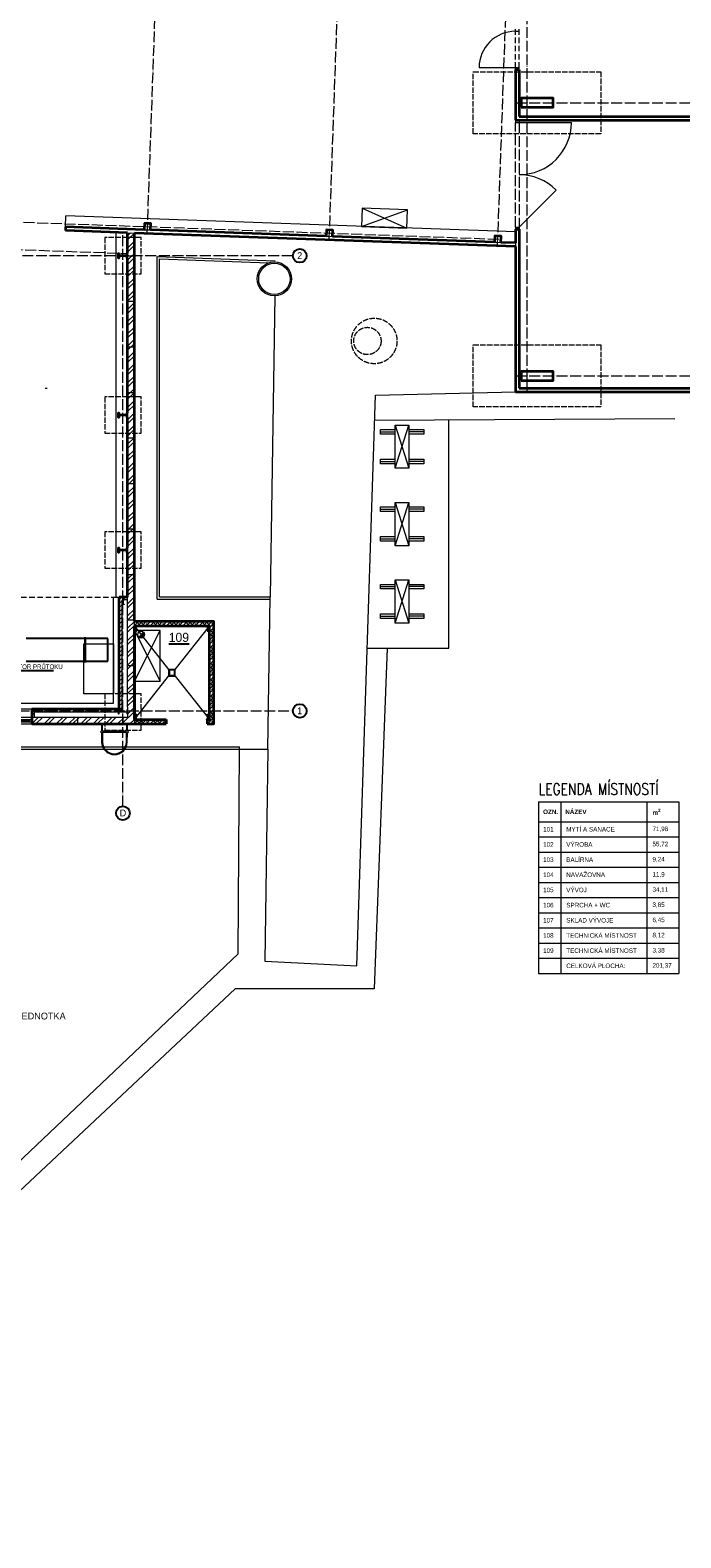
# Model space of a CAD drawing. Header units: millimetres. Extents: x -21108 to 360233, y 566 to 551167.
# Tile 36 of 38: x 185453 to 199748, y 253662 to 286781. Entities that reach past the tile are written whole.
import ezdxf
from ezdxf.enums import TextEntityAlignment as Align

# ---------------------------------------------------------------- set-up
doc = ezdxf.new("R2010")
doc.units = ezdxf.units.MM
doc.header["$LTSCALE"] = 10
for name, pattern in [('ACAD_ISO02W100', [15, 12, -3]), ('ACAD_ISO04W100', [30, 24, -3, 0, -3]), ('ACAD_ISO10W100', [18, 12, -3, 0, -3])]:
    doc.linetypes.add(name, pattern=pattern)
for name, color, linetype, lineweight in [('ISa_destova_kanalizace', 253, 'KANALIZACE_DESTOVA_PODZ', 0), ('ISa_splaskova_kanalizace', 253, 'KANALIZACE_SPLASKOVA_PODZ', 0), ('NS_tenka', 253, 'Continuous', 9), ('NS_tlusta', 253, 'Continuous', 15), ('NS_velmi_tlusta', 253, 'Continuous', 35), ('srafy', 253, 'Continuous', 9), ('T_popis', 4, 'Continuous', 0), ('tenka', 253, 'Continuous', 9), ('tlusta', 253, 'Continuous', 15), ('velmi_tlusta', 253, 'Continuous', 35)]:
    doc.layers.add(name, color=color, linetype=linetype, lineweight=lineweight)
for name, color, linetype in [('MaR', 1, 'Continuous'), ('popisky', 253, 'Continuous'), ('VZT - popis m', 253, 'Continuous')]:
    doc.layers.add(name, color=color, linetype=linetype)
doc.layers.add('zarizovaci predmety', color=253, linetype='Continuous', lineweight=9, transparency=0.3)
doc.styles.add('laplan bold', font='txt', dxfattribs={"height": 2})
doc.styles.add('laplan N', font='txt')
doc.styles.add('RAZITKO', font='romans.shx', dxfattribs={"width": 0.8})
doc.styles.get("Standard").update_dxf_attribs({"font": 'ic-simplex.shx', "width": 0.8})
doc.linetypes.add('KANALIZACE_DESTOVA_PODZ', pattern='A,35,-15,[102,CADKON.SHX,S=5,R=0,X=0,Y=5],-5,[106,CADKON.SHX,S=5,R=0,X=10,Y=0],30,-15', length=100)
doc.linetypes.add('KANALIZACE_SPLASKOVA_PODZ', pattern='A,35,-15,[102,CADKON.SHX,S=5,R=0,X=0,Y=5],-5,[102,CADKON.SHX,S=5,R=0,X=20,Y=5],30,-15', length=100)

# ---------------------------------------------------------------- blocks, each defined once
blk = doc.blocks.new('A$C58849bc7')
at = {"layer": 'NS_tlusta'}
for p, q in [((0, 150), (1000, 150)), ((0, 100), (1000, 100)), ((0, 50), (1000, 50)), ((0, 0), (1000, 0)), ((50, 100), (50, 50)), ((50, 75), (950, 75)), ((950, 100), (950, 50))]:
    blk.add_line(p, q, dxfattribs=at)
blk = doc.blocks.new('*U1050')
at = {"layer": 'popisky', "linetype": 'ByBlock'}
blk.add_circle((0, 0), 3.02, dxfattribs=at)
at = {"layer": 'popisky', "linetype": 'ByBlock', "style": 'laplan N'}
blk.add_attdef('OZNACENI', text='', height=3, dxfattribs=at).set_placement((0, 0.1), align=Align.MIDDLE_CENTER)

msp = doc.modelspace()

# ---------------------------------------------------------------- hatches: boundary and pattern name
at = {"layer": 'srafy', "transparency": 33554610}
h = msp.add_hatch(dxfattribs=at)
h.set_pattern_fill('ANSI32', color=8, scale=20)
h.set_pattern_definition([(45, (295236.7, 242274.44), (-134.70384, 134.70384), []), (45, (295326.5, 242274.44), (-134.70384, 134.70384), [])])
h.paths.add_polyline_path([(185491.399, 271690.417), (185491.399, 271540.417), (187741.399, 271540.417), (187741.399, 271688.786), (187741.399, 282325.417), (187591.399, 282330.776), (187591.399, 271690.417)])
h = msp.add_hatch(dxfattribs=at)
h.set_pattern_fill('ANSI31', color=8, scale=20)
h.set_pattern_definition([(45, (296868.58, 241215.705), (-44.90128, 44.90128), [])])
h.paths.add_polyline_path([(185491.399, 271870.417), (185491.399, 271690.417), (185551.399, 271690.417), (185551.399, 271810.417), (187391.399, 271810.417), (187391.399, 271855.417), (187471.399, 271855.417), (187471.399, 274265.417), (187591.399, 274265.417), (187591.399, 274325.417), (187411.399, 274325.417), (187411.399, 271870.417)])
h = msp.add_hatch(dxfattribs=at)
h.set_pattern_fill('ANSI38', color=8, scale=20)
h.set_pattern_definition([(45, (296868.58, 241215.705), (-44.90128, 44.90128), []), (135, (296868.58, 241215.705), (-134.703842, 44.90128), [158.75, -95.25])])
h.paths.add_polyline_path([(188441.399, 271640.417), (187841.399, 271640.417), (187741.399, 271640.417), (187741.399, 271540.417), (188441.399, 271540.417)])
h.paths.add_polyline_path([(189491.399, 273790.417), (187741.399, 273790.417), (187741.399, 273690.417), (187841.399, 273690.417), (189291.399, 273690.417), (189391.399, 273690.417), (189391.399, 273590.417), (189391.399, 271825.417), (189491.399, 271825.417)])
h.paths.add_polyline_path([(189341.399, 271640.417), (189341.399, 271540.417), (189491.399, 271540.417), (189491.399, 271825.417), (189391.399, 271825.417), (189391.399, 271740.417), (189391.399, 271640.417)])
at = {"layer": 'srafy'}
h = msp.add_hatch(color=8, dxfattribs=at)
h.dxf.hatch_style = 1
h.paths.add_polyline_path([(187966.399, 273503.088, 0.198912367), (187944.432, 273556.121), (187838.366, 273450.055, 0.668178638)])

# ---------------------------------------------------------------- linework, layer by layer
at = {"color": 0, "linetype": 'ByBlock', "lineweight": -2}
for p, q in [((186662.693, 273420.417), (185362.693, 273420.417)), ((186662.693, 273420.417), (186662.693, 273450.417)), ((186662.693, 273420.417), (186662.693, 273450.417)), ((186662.693, 272920.417), (186662.693, 273420.417)), ((187162.693, 273420.417), (186662.693, 273420.417)), ((186662.693, 273420.417), (186662.693, 272920.417)), ((187162.693, 272920.417), (187162.693, 273420.417)), ((185362.693, 272920.417), (186662.693, 272920.417)), ((186662.693, 272920.417), (186662.693, 272890.417)), ((186662.693, 272920.417), (187162.693, 272920.417)), ((186662.693, 272920.417), (186662.693, 272890.417))]:
    msp.add_line(p, q, dxfattribs=at)
at = {"lineweight": 9}
for p, q in [((196621.374, 269827.374), (199706.741, 269827.374)), ((196621.374, 269827.374), (196621.374, 266060.708)), ((196621.374, 269827.374), (199706.741, 269827.374)), ((197108.705, 269827.374), (197108.705, 266060.708)), ((199002.402, 269827.374), (199706.741, 269827.374)), ((199002.402, 269827.374), (199002.402, 266060.708)), ((199706.741, 269827.374), (199706.741, 266060.708)), ((196621.374, 269394.041), (199706.741, 269394.041)), ((196621.374, 269060.708), (197378.753, 269060.708)), ((197108.705, 269060.708), (199706.741, 269060.708)), ((196621.374, 268727.374), (197378.753, 268727.374)), ((197108.705, 268727.374), (199706.741, 268727.374)), ((196621.374, 268394.041), (197378.753, 268394.041)), ((197108.705, 268394.041), (199706.741, 268394.041)), ((196621.374, 268060.708), (197378.753, 268060.708)), ((197108.705, 268060.708), (199706.741, 268060.708)), ((196621.374, 267727.374), (197378.753, 267727.374)), ((197108.705, 267727.374), (199706.741, 267727.374)), ((196621.374, 267394.041), (197378.753, 267394.041)), ((197108.705, 267394.041), (199706.741, 267394.041)), ((196621.374, 267060.708), (197378.753, 267060.708)), ((197108.705, 267060.708), (199706.741, 267060.708)), ((196621.374, 266727.374), (197378.753, 266727.374)), ((197108.705, 266727.374), (199706.741, 266727.374)), ((196621.374, 266394.041), (197378.753, 266394.041)), ((196621.374, 266394.041), (199706.741, 266394.041)), ((197108.705, 266394.041), (199706.741, 266394.041)), ((196621.374, 266060.708), (197378.753, 266060.708)), ((197108.705, 266060.708), (199706.741, 266060.708))]:
    msp.add_line(p, q, dxfattribs=at)
at = {"layer": 'ISa_destova_kanalizace', "color": 8, "linetype": 'ACAD_ISO02W100'}
for centre, radius in [((193011.608, 279953.792), 500), ((192861.601, 279953.485), 300)]:
    msp.add_circle(centre, radius, dxfattribs=at)
at = {"layer": 'ISa_splaskova_kanalizace', "color": 8, "ltscale": 0.002}
for radius in [375, 375, 345, 345]:
    msp.add_circle((190818.044, 281318.217), radius, dxfattribs=at)
at = {"layer": 'MaR'}
msp.add_line((185968.679, 272709.344), (184633.268, 272709.344), dxfattribs=at)
at = {"layer": 'NS_tenka', "color": 8}
for p, q in [((187591.399, 281825.417), (187741.399, 281825.417)), ((188241.399, 274285.417), (188241.399, 281807.235)), ((188241.399, 281807.235), (190836.748, 281714.512)), ((188291.399, 274335.417), (188291.399, 281755.416)), ((188291.399, 281755.416), (190687.627, 281669.808)), ((187591.399, 280825.417), (187741.399, 280825.417)), ((187591.399, 279825.417), (187741.399, 279825.417)), ((187591.399, 278825.417), (187741.399, 278825.417)), ((194649.415, 273206.961), (194649.415, 278216.777)), ((194649.415, 273206.961), (194649.415, 278216.777)), ((187591.399, 277825.417), (187741.399, 277825.417)), ((187591.399, 276825.417), (187741.399, 276825.417)), ((187591.399, 275825.417), (187741.399, 275825.417)), ((187591.399, 274825.417), (187741.399, 274825.417)), ((188241.399, 274285.417), (190725.287, 274285.417)), ((188291.399, 274335.417), (190726.037, 274335.417)), ((190675.852, 270990.417), (190726.037, 274335.417)), ((187591.399, 273825.417), (187741.399, 273825.417)), ((187741.399, 273686.167), (188490.543, 272739.353)), ((188640.543, 272739.353), (189391.399, 273690.417)), ((192856.889, 273206.961), (194649.415, 273206.961)), ((192856.889, 273206.961), (194649.415, 273206.961)), ((187591.399, 272825.417), (187741.399, 272825.417)), ((187741.399, 271640.417), (188490.543, 272589.353)), ((188640.543, 272589.353), (189391.399, 271640.417)), ((186491.399, 271690.417), (186491.399, 271540.417)), ((187491.399, 271690.417), (187491.399, 271540.417)), ((187591.399, 271825.417), (187741.399, 271825.417)), ((169491.399, 271040.417), (187042.453, 271040.417)), ((169491.399, 270990.417), (187069.71, 270990.417)), ((187064.301, 271040.417), (187543.158, 271040.417)), ((187094.383, 270990.417), (187513.076, 270990.417)), ((187537.75, 270990.417), (190675.852, 270990.417)), ((187565.007, 271040.417), (190052.933, 271040.417)), ((190052.933, 270990.417), (190052.933, 271040.417))]:
    msp.add_line(p, q, dxfattribs=at)
at = {"layer": 'NS_tenka', "color": 8, "linetype": 'ACAD_ISO02W100'}
msp.add_line((185778.899, 278915.417), (185828.899, 278915.417), dxfattribs=at)
at = {"layer": 'NS_tenka', "color": 8}
for points in [[(188490.543, 272589.353), (188640.543, 272589.353), (188640.543, 272739.353), (188490.543, 272739.353)], [(188510.543, 272609.353), (188620.543, 272609.353), (188620.543, 272719.353), (188510.543, 272719.353)]]:
    msp.add_lwpolyline(points, close=True, dxfattribs=at)
at = {"layer": 'NS_tlusta', "color": 8}
for p, q in [((186229.847, 282459.47), (186238.533, 282702.598)), ((187341.399, 274325.417), (187341.399, 282339.707)), ((187591.399, 282330.776), (187741.399, 282325.417)), ((187591.399, 281875.417), (187591.399, 281775.417)), ((187591.399, 278275.417), (187591.399, 278375.417)), ((193149.415, 277956.961), (193474.415, 277956.961)), ((193474.415, 277156.961), (193774.415, 278106.961)), ((193474.415, 278106.961), (193774.415, 277156.961)), ((194099.415, 277956.961), (193774.415, 277956.961)), ((193149.415, 277306.961), (193474.415, 277306.961)), ((194099.415, 277306.961), (193774.415, 277306.961)), ((193149.415, 276256.961), (193474.415, 276256.961)), ((193474.415, 275456.961), (193774.415, 276406.961)), ((193474.415, 276406.961), (193774.415, 275456.961)), ((194099.415, 276256.961), (193774.415, 276256.961)), ((193149.415, 275606.961), (193474.415, 275606.961)), ((194099.415, 275606.961), (193774.415, 275606.961)), ((187591.399, 275310.417), (187591.399, 275410.417)), ((193474.415, 273756.961), (193774.415, 274706.961)), ((193474.415, 274706.961), (193774.415, 273756.961)), ((187281.399, 272000.417), (187281.399, 274325.417)), ((187281.399, 274325.417), (187411.399, 274325.417)), ((187471.399, 271855.417), (187471.399, 274265.417)), ((187591.399, 271915.417), (187591.399, 274325.417)), ((193149.415, 274556.961), (193474.415, 274556.961)), ((194099.415, 274556.961), (193774.415, 274556.961)), ((193149.415, 273906.961), (193474.415, 273906.961)), ((194099.415, 273906.961), (193774.415, 273906.961)), ((187741.399, 273590.417), (187741.399, 273790.417)), ((187841.399, 273690.417), (187741.399, 273690.417)), ((187944.432, 273556.121), (187838.366, 273450.055)), ((181691.399, 272000.417), (187281.399, 272000.417)), ((187591.399, 271915.417), (187591.399, 271690.417)), ((184491.399, 271870.417), (185491.399, 271870.417)), ((185491.399, 271690.417), (187331.399, 271690.417)), ((185551.399, 271810.417), (187391.399, 271810.417)), ((185551.399, 271690.417), (185551.399, 271810.417)), ((187331.399, 271690.417), (187591.399, 271690.417)), ((187391.399, 271755.417), (187391.399, 271855.417)), ((187391.399, 271855.417), (187471.399, 271855.417)), ((187591.399, 271855.417), (187591.399, 271755.417)), ((187741.399, 271640.417), (187741.399, 271540.417)), ((187560.345, 271380.417), (187047.115, 271380.417)), ((187560.345, 271350.417), (187047.115, 271350.417))]:
    msp.add_line(p, q, dxfattribs=at)
at = {"layer": 'NS_tlusta', "color": 8, "linetype": 'ACAD_ISO10W100'}
msp.add_line((180391.399, 274325.417), (187281.399, 274325.417), dxfattribs=at)
at = {"layer": 'NS_tlusta', "color": 8, "linetype": 'ACAD_ISO04W100'}
msp.add_lwpolyline([(168998.971, 281887.506), (172130.288, 281940.987), (172148.973, 282427.185), (187575.154, 281876.066)], dxfattribs=at)
at = {"layer": 'NS_tlusta', "color": 8, "linetype": 'ACAD_ISO02W100'}
for points in [[(187091.399, 281425.417), (187891.399, 281425.417), (187891.399, 282225.417), (187091.399, 282225.417)], [(187091.399, 277925.417), (187891.399, 277925.417), (187891.399, 278725.417), (187091.399, 278725.417)], [(187091.399, 274960.417), (187891.399, 274960.417), (187891.399, 275760.417), (187091.399, 275760.417)], [(187091.399, 271405.417), (187891.399, 271405.417), (187891.399, 272205.417), (187091.399, 272205.417)]]:
    msp.add_lwpolyline(points, close=True, dxfattribs=at)
at = {"layer": 'NS_tlusta', "color": 8}
for points in [[(193474.415, 277906.961), (193149.415, 277906.961), (193149.415, 278006.961), (193474.415, 278006.961)], [(193774.415, 278006.961), (194099.415, 278006.961), (194099.415, 277906.961), (193774.415, 277906.961)], [(193474.415, 277256.961), (193149.415, 277256.961), (193149.415, 277356.961), (193474.415, 277356.961)], [(193774.415, 277356.961), (194099.415, 277356.961), (194099.415, 277256.961), (193774.415, 277256.961)], [(193474.415, 276206.961), (193149.415, 276206.961), (193149.415, 276306.961), (193474.415, 276306.961)], [(193774.415, 276306.961), (194099.415, 276306.961), (194099.415, 276206.961), (193774.415, 276206.961)], [(193474.415, 275556.961), (193149.415, 275556.961), (193149.415, 275656.961), (193474.415, 275656.961)], [(193774.415, 275656.961), (194099.415, 275656.961), (194099.415, 275556.961), (193774.415, 275556.961)], [(193474.415, 274506.961), (193149.415, 274506.961), (193149.415, 274606.961), (193474.415, 274606.961)], [(193774.415, 274606.961), (194099.415, 274606.961), (194099.415, 274506.961), (193774.415, 274506.961)], [(187591.399, 274265.417), (187471.399, 274265.417)], [(193474.415, 273856.961), (193149.415, 273856.961), (193149.415, 273956.961), (193474.415, 273956.961)], [(193774.415, 273956.961), (194099.415, 273956.961), (194099.415, 273856.961), (193774.415, 273856.961)], [(187591.399, 271755.417), (187582.899, 271755.417), (187582.899, 271802.617), (187399.899, 271802.617), (187399.899, 271755.417), (187391.399, 271755.417), (187391.399, 271855.417), (187399.899, 271855.417), (187399.899, 271808.217), (187582.899, 271808.217), (187582.899, 271855.417), (187591.399, 271855.417)], [(187040.345, 271385.572), (187040.345, 271540.417), (187020.345, 271540.417), (187020.345, 271385.572)], [(187590.345, 271388.33), (187590.345, 271540.417), (187570.345, 271540.417), (187570.345, 271388.33)]]:
    msp.add_lwpolyline(points, dxfattribs=at)
for points in [[(193474.415, 278106.961), (193774.415, 278106.961), (193774.415, 277156.961), (193474.415, 277156.961)], [(193474.415, 276406.961), (193774.415, 276406.961), (193774.415, 275456.961), (193474.415, 275456.961)], [(193474.415, 274706.961), (193774.415, 274706.961), (193774.415, 273756.961), (193474.415, 273756.961)], [(187471.399, 274165.417), (187471.399, 274169.667), (187494.999, 274169.667), (187494.999, 274261.167), (187471.399, 274261.167), (187471.399, 274265.417), (187521.399, 274265.417), (187521.399, 274261.167), (187497.799, 274261.167), (187497.799, 274169.667), (187521.399, 274169.667), (187521.399, 274165.417)]]:
    msp.add_lwpolyline(points, close=True, dxfattribs=at)
for points in [[(187020.345, 271345.261), (187020.345, 271142.781, 0.969206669), (187587.038, 271140.325), (187592.415, 271343.523)], [(187040.345, 271345.261), (187040.345, 271143.055, 0.968554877), (187567.048, 271140.947), (187572.36, 271341.726)]]:
    msp.add_lwpolyline(points, format="xyb", dxfattribs=at)
for centre, radius in [((187891.399, 273503.088), 75), ((187030.345, 271365.417), 22.5), ((187580.345, 271365.417), 25)]:
    msp.add_circle(centre, radius, dxfattribs=at)
at = {"layer": 'NS_velmi_tlusta', "color": 8}
for p, q in [((186229.847, 282459.47), (186226.99, 282379.521)), ((187591.399, 281875.417), (187591.399, 282330.776)), ((187741.399, 273795.417), (187741.399, 282325.417)), ((187591.399, 278375.417), (187591.399, 281775.417)), ((187591.399, 275410.417), (187591.399, 278275.417)), ((187591.399, 274325.417), (187591.399, 275310.417)), ((187411.399, 271870.417), (187411.399, 274325.417)), ((187741.399, 271640.417), (187741.399, 273690.417)), ((185491.399, 271870.417), (187411.399, 271870.417)), ((185491.399, 271870.417), (185491.399, 271540.417)), ((188441.399, 271640.417), (188441.399, 271540.417)), ((189341.399, 271640.417), (189341.399, 271540.417)), ((185491.399, 271540.417), (187741.399, 271540.417))]:
    msp.add_line(p, q, dxfattribs=at)
for points in [[(187591.399, 281775.417), (187582.899, 281775.417), (187582.899, 281822.617), (187399.899, 281822.617), (187399.899, 281775.417), (187391.399, 281775.417), (187391.399, 281875.417), (187399.899, 281875.417), (187399.899, 281828.217), (187582.899, 281828.217), (187582.899, 281875.417), (187591.399, 281875.417)], [(187591.399, 278275.417), (187582.899, 278275.417), (187582.899, 278322.617), (187399.899, 278322.617), (187399.899, 278275.417), (187391.399, 278275.417), (187391.399, 278375.417), (187399.899, 278375.417), (187399.899, 278328.217), (187582.899, 278328.217), (187582.899, 278375.417), (187591.399, 278375.417)], [(187591.399, 275310.417), (187582.899, 275310.417), (187582.899, 275357.617), (187399.899, 275357.617), (187399.899, 275310.417), (187391.399, 275310.417), (187391.399, 275410.417), (187399.899, 275410.417), (187399.899, 275363.217), (187582.899, 275363.217), (187582.899, 275410.417), (187591.399, 275410.417)], [(187591.399, 274325.417), (187411.399, 274325.417)], [(189341.399, 271540.417), (189491.399, 271540.417), (189491.399, 273790.417), (187741.399, 273790.417)], [(189391.399, 273690.417), (187741.399, 273690.417)], [(187741.399, 273690.417), (187741.399, 271640.417)], [(189391.399, 271640.417), (189391.399, 273690.417)], [(187741.399, 271640.417), (188441.399, 271640.417)], [(189341.399, 271640.417), (189391.399, 271640.417)], [(187741.399, 271540.417), (188441.399, 271540.417)]]:
    msp.add_lwpolyline(points, dxfattribs=at)
for points in [[(187741.399, 273590.417), (187741.399, 273594.667), (187764.999, 273594.667), (187764.999, 273686.167), (187741.399, 273686.167), (187741.399, 273690.417), (187791.399, 273690.417), (187791.399, 273686.167), (187767.799, 273686.167), (187767.799, 273594.667), (187791.399, 273594.667), (187791.399, 273590.417)], [(189341.399, 273590.417), (189341.399, 273594.667), (189364.999, 273594.667), (189364.999, 273686.167), (189341.399, 273686.167), (189341.399, 273690.417), (189391.399, 273690.417), (189391.399, 273686.167), (189367.799, 273686.167), (189367.799, 273594.667), (189391.399, 273594.667), (189391.399, 273590.417)], [(187741.399, 271640.417), (187741.399, 271644.667), (187764.999, 271644.667), (187764.999, 271736.167), (187741.399, 271736.167), (187741.399, 271740.417), (187791.399, 271740.417), (187791.399, 271736.167), (187767.799, 271736.167), (187767.799, 271644.667), (187791.399, 271644.667), (187791.399, 271640.417)], [(189341.399, 271640.417), (189341.399, 271644.667), (189364.999, 271644.667), (189364.999, 271736.167), (189341.399, 271736.167), (189341.399, 271740.417), (189391.399, 271740.417), (189391.399, 271736.167), (189367.799, 271736.167), (189367.799, 271644.667), (189391.399, 271644.667), (189391.399, 271640.417)]]:
    msp.add_lwpolyline(points, close=True, dxfattribs=at)
at = {"layer": 'tenka', "color": 8}
for p, q in [((190825.177, 280943.285), (190726.037, 274335.417)), ((192628.219, 266228.572), (193038.839, 278759.575)), ((192628.219, 266228.572), (193038.839, 278759.575)), ((193038.839, 278759.575), (196114.255, 278836.286)), ((199612.958, 278244.52), (193020.637, 278204.076)), ((193298.364, 273206.961), (193010.057, 265719.455)), ((193298.364, 273206.961), (193010.057, 265719.455)), ((190018.995, 266490.202), (190052.933, 270990.417)), ((190675.852, 270990.417), (190605.894, 266327.567)), ((190675.852, 270990.417), (190605.894, 266327.567)), ((176753.211, 253906.773), (190018.995, 266490.202)), ((176753.211, 253906.773), (190018.995, 266490.202)), ((190605.894, 266327.567), (192628.219, 266228.572)), ((190605.894, 266327.567), (192628.219, 266228.572)), ((189955.355, 265719.455), (177091.482, 253662.227)), ((189955.355, 265719.455), (177091.482, 253662.227)), ((193010.057, 265719.455), (189955.355, 265719.455)), ((193010.057, 265719.455), (189955.355, 265719.455))]:
    msp.add_line(p, q, dxfattribs=at)
at = {"layer": 'tlusta', "color": 8, "linetype": 'ACAD_ISO04W100'}
for p, q in [((196364.255, 297953.214), (196364.255, 278836.286)), ((188025.843, 282315.255), (188224.354, 287871.71)), ((192023.293, 282172.441), (192221.804, 287728.896)), ((195720.934, 282040.338), (195919.445, 287596.793)), ((196114.255, 285186.286), (220764.255, 285186.286)), ((196114.255, 282456.337), (196114.255, 284756.337)), ((196194.255, 284756.337), (196194.255, 282456.337)), ((172111.355, 283033.915), (195796.244, 282187.743)), ((187491.399, 269732.026), (187491.399, 282334.348)), ((191222.982, 281825.417), (175491.399, 281825.417)), ((196114.255, 279186.286), (220764.255, 279186.286)), ((168991.399, 271825.417), (191222.982, 271825.417))]:
    msp.add_line(p, q, dxfattribs=at)
at = {"layer": 'tlusta', "color": 8, "linetype": 'ByBlock'}
for p, q in [((196114.255, 286756.337), (196114.255, 286806.337)), ((196114.255, 286756.337), (196194.255, 286756.337)), ((196194.255, 286756.337), (196194.255, 286806.337)), ((196114.255, 285956.337), (195314.255, 285956.337)), ((196194.255, 285956.337), (196114.255, 285956.337)), ((196114.255, 285906.337), (196114.255, 285956.337)), ((196194.255, 285906.337), (196194.255, 285956.337))]:
    msp.add_line(p, q, dxfattribs=at)
at = {"layer": 'tlusta', "color": 8, "linetype": 'ACAD_ISO10W100'}
for p, q in [((196114.255, 285956.337), (196114.255, 286756.337)), ((196194.255, 285956.337), (196194.255, 286756.337))]:
    msp.add_line(p, q, dxfattribs=at)
at = {"layer": 'tlusta', "color": 8}
for p, q in [((196114.255, 284806.337), (196114.255, 284756.337)), ((196114.255, 284756.337), (196194.255, 284756.337)), ((196194.255, 284806.337), (196194.255, 284756.337)), ((196194.255, 284756.337), (197344.255, 284756.337)), ((196194.255, 282456.337), (197007.428, 283269.51)), ((187958.744, 282397.703), (188098.654, 282392.704)), ((191956.193, 282254.889), (192096.104, 282249.89)), ((196114.255, 282456.337), (196194.255, 282456.337)), ((196114.255, 282456.337), (196114.255, 282406.337)), ((196194.255, 282456.337), (196194.255, 282406.337)), ((195653.834, 282122.786), (195793.745, 282117.788)), ((196114.255, 282106.337), (196114.255, 282026.286))]:
    msp.add_line(p, q, dxfattribs=at)
at = {"layer": 'tlusta', "color": 8, "linetype": 'ACAD_ISO02W100'}
for points in [[(197989.911, 284505.072), (195188.6, 284505.072), (195188.6, 285867.5), (197989.911, 285867.5)], [(197989.911, 278505.072), (195188.6, 278505.072), (195188.6, 279867.5), (197989.911, 279867.5)]]:
    msp.add_lwpolyline(points, close=True, dxfattribs=at)
at = {"layer": 'tlusta', "color": 8}
msp.add_lwpolyline([(196114.255, 282349.776), (186238.533, 282702.598)], dxfattribs=at)
at = {"layer": 'tlusta', "color": 8, "linetype": 'ByBlock'}
msp.add_arc((196114.255, 285956.337), 800, 90, 180, dxfattribs=at)
at = {"layer": 'tlusta', "color": 8}
for centre, start, end in [((196194.255, 284756.337), 270, 0), ((196194.255, 282456.337), 45, 90)]:
    msp.add_arc(centre, 1150, start, end, dxfattribs=at)
at = {"layer": 'velmi_tlusta', "color": 8}
for p, q in [((196114.255, 285906.337), (196114.255, 284806.337)), ((196194.255, 285906.337), (196114.255, 285906.337)), ((196194.255, 285906.337), (196194.255, 284886.337)), ((196194.255, 284886.337), (205788.261, 284886.337)), ((196114.255, 284806.337), (196194.255, 284806.337)), ((196194.255, 284806.337), (205788.261, 284806.337)), ((187591.399, 282330.776), (186226.99, 282379.521)), ((196114.255, 282026.286), (187741.399, 282325.417)), ((196114.255, 282406.337), (196114.255, 282106.337)), ((196114.255, 282406.337), (196194.255, 282406.337)), ((196194.255, 282406.337), (196194.255, 278916.286)), ((196114.255, 282026.286), (196114.255, 278836.286)), ((196194.255, 278916.286), (220684.255, 278916.286)), ((196114.255, 278836.286), (220764.255, 278836.286))]:
    msp.add_line(p, q, dxfattribs=at)
for points in [[(196239.255, 285086.286), (196939.255, 285086.286), (196939.255, 285286.286), (196239.255, 285286.286)], [(196239.255, 279086.286), (196939.255, 279086.286), (196939.255, 279286.286), (196239.255, 279286.286)]]:
    msp.add_lwpolyline(points, close=True, dxfattribs=at)
for points in [[(188098.654, 282392.704), (188103.653, 282532.615), (187963.742, 282537.614), (187958.744, 282397.703)], [(187958.744, 282397.703), (186229.847, 282459.47)], [(191956.193, 282254.889), (188098.654, 282392.704)], [(192096.104, 282249.89), (192101.103, 282389.801), (191961.192, 282394.8), (191956.193, 282254.889)], [(195653.834, 282122.786), (192096.104, 282249.89)], [(195793.745, 282117.788), (195798.744, 282257.698), (195658.833, 282262.697), (195653.834, 282122.786)], [(196114.255, 282106.337), (195793.745, 282117.788)]]:
    msp.add_lwpolyline(points, dxfattribs=at)
at = {"layer": 'zarizovaci predmety', "color": 8}
for p, q in [((192744.52, 282870.419), (193729.601, 282434.97)), ((192730.238, 282470.674), (193743.882, 282834.715)), ((187741.399, 272480.417), (188306.399, 273590.417)), ((187741.399, 273590.417), (188306.399, 272480.417))]:
    msp.add_line(p, q, dxfattribs=at)
for points in [[(192744.52, 282870.419), (192730.238, 282470.674), (193729.601, 282434.97), (193743.882, 282834.715)], [(188306.399, 273590.417), (187741.399, 273590.417), (187741.399, 272480.417), (188306.399, 272480.417)], [(186631.975, 272205.417), (186631.975, 273299.199), (187281.399, 273299.199), (187281.399, 272205.417)]]:
    msp.add_lwpolyline(points, close=True, dxfattribs=at)

# ---------------------------------------------------------------- block references
at = {"layer": 'NS_tlusta', "color": 8}
msp.add_blockref('A$C58849bc7', (184491.399, 271540.417), dxfattribs=at)
at = {"layer": 'tlusta', "color": 8, "xscale": 50, "yscale": 50, "zscale": 50}
for p, values in [((191373.977, 281825.417), {'OZNACENI': '2'}), ((191373.977, 271825.417), {'OZNACENI': '1'}), ((187491.399, 269581.03), {'OZNACENI': 'D'})]:
    msp.add_blockref('*U1050', p, dxfattribs=at).add_auto_attribs(values)

# ---------------------------------------------------------------- texts
at = {"lineweight": 9, "char_height": 100, "attachment_point": 4, "style": 'laplan N'}
for s, insert, width in [('{\\fMaison Neue|b1|i0|c238|p34;OZN.}', (196721.374, 269610.708), 557.37895), ('{\\fMaison Neue|b1|i0|c238|p34;NÁZEV}', (197208.705, 269610.708), 2693.87681), ('\\A1;{\\fMaison Neue|b1|i0|c238|p34;m\\H0.7x;\\S2^ ;}', (199124.277, 269610.708), 460.58917), ('101', (196721.374, 269227.374), 557.37895), ('MYTÍ A SANACE', (197230.58, 269227.374), 2650.12681), ('71,98', (199124.277, 269227.374), 460.58917), ('102', (196721.374, 268894.041), 557.37895), ('VÝROBA', (197230.58, 268894.041), 2650.12681), ('55,72', (199124.277, 268894.041), 460.58917), ('103', (196721.374, 268560.708), 557.37895), ('BALÍRNA', (197230.58, 268560.708), 2650.12681), ('9,24', (199124.277, 268560.708), 460.58917), ('104', (196721.374, 268227.374), 557.37895), ('NAVAŽOVNA', (197230.58, 268227.374), 2650.12681), ('11,9', (199124.277, 268227.374), 460.58917), ('105', (196721.374, 267894.041), 557.37895), ('VÝVOJ', (197230.58, 267894.041), 2650.12681), ('34,11', (199124.277, 267894.041), 460.58917), ('106', (196721.374, 267560.708), 557.37895), ('SPRCHA + WC', (197230.58, 267560.708), 2650.12681), ('3,85', (199124.277, 267560.708), 460.58917), ('107', (196721.374, 267227.374), 557.37895), ('SKLAD VÝVOJE', (197230.58, 267227.374), 2650.12681), ('6,45', (199124.277, 267227.374), 460.58917), ('108', (196721.374, 266894.041), 557.37895), ('TECHNICKÁ MÍSTNOST', (197230.58, 266894.041), 2650.12681), ('8,12', (199124.277, 266894.041), 460.58917), ('109', (196721.374, 266560.708), 557.37895), ('TECHNICKÁ MÍSTNOST', (197230.58, 266560.708), 2650.12681), ('3,38', (199124.277, 266560.708), 460.58917), ('CELKOVÁ PLOCHA:', (197230.58, 266227.374), 2650.12681), ('201,37', (199124.277, 266227.374), 460.58917)]:
    msp.add_mtext(s, dxfattribs=dict(at, insert=insert, width=width))
at = {"layer": 'MaR', "width": 0.8}
msp.add_text('REGULÁTOR PRŮTOKU', height=100, dxfattribs=at).set_placement((184645.566, 272748.448))
at = {"layer": 'MaR'}
msp.add_text('VZT JEDNOTKA', height=150, dxfattribs=at).set_placement((184728.704, 265049.617))
at = {"layer": 'T_popis', "color": 1, "style": 'RAZITKO', "width": 0.8}
msp.add_text('LEGENDA MÍSTNOSTÍ', height=248.5, dxfattribs=at).set_placement((196621.374, 269986.154))
at = {"layer": 'VZT - popis m', "linetype": 'Continuous', "style": 'laplan bold'}
msp.add_text('%%U109', height=200, dxfattribs=at).set_placement((188497.123, 273342.73))

doc.saveas('drawing.dxf')
